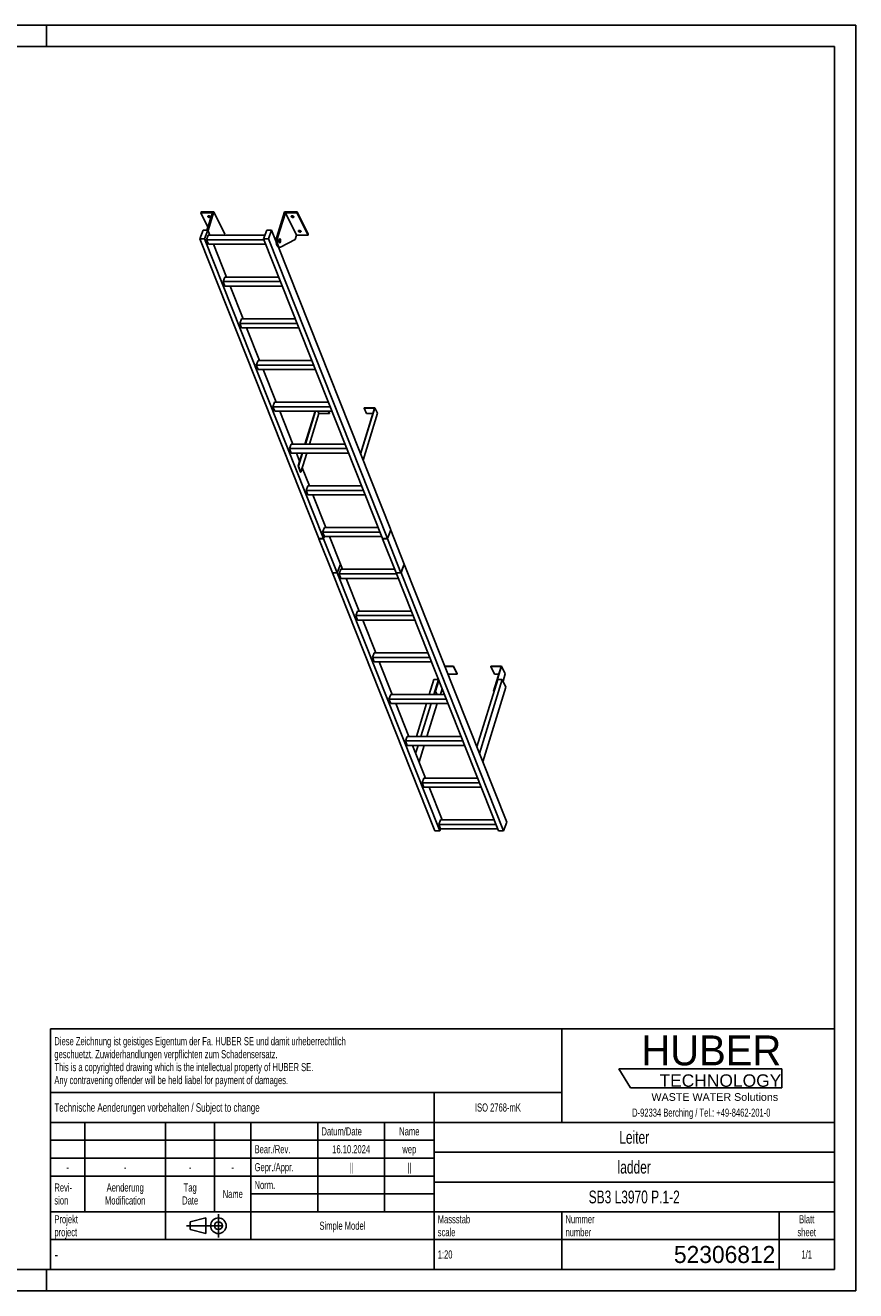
# Model space of a CAD drawing. Header units: millimetres. Extents: x 0 to 8400, y 0 to 5940.
# Tile 2 of 2: x 4501 to 8400, y 0 to 5940. Entities that reach past the tile are written whole.
import ezdxf

# ---------------------------------------------------------------- set-up
doc = ezdxf.new("R2010")
doc.units = ezdxf.units.MM
doc.header["$LTSCALE"] = 462
doc.linetypes.add('CENTER', pattern=[0.6, 0.375, -0.075, 0.075, -0.075])
doc.layers.get('0').update_dxf_attribs({"linetype": 'CONTINUOUS'})
doc.layers.add('005_AXIS', color=7, linetype='CONTINUOUS')
doc.layers.add('HUBER_Logo_BL1', color=7, linetype='CONTINUOUS')
doc.styles.get("Standard").update_dxf_attribs({"font": 'txt', "width": 0.7})
doc.styles.add('TEXTSTYLE_2', font='txt')
doc.styles.add('TEXTSTYLE_3', font='arial.ttf')
doc.styles.add('TEXTSTYLE_5', font='txt', dxfattribs={"width": 0.8})
doc.styles.add('TEXTSTYLE_6', font='txt')

# ---------------------------------------------------------------- blocks, each defined once
blk = doc.blocks.new('HUBER_LOGO_BL1', base_point=(7675, 1007.5))
at = {"layer": 'HUBER_Logo_BL1', "color": 5, "linetype": 'Continuous'}
for p, q in [((8052.9, 1042), (7287.9, 1042)), ((7287.9, 1042), (7341.9, 952)), ((8052.9, 1042), (8052.9, 952)), ((7341.9, 952), (8052.9, 952))]:
    blk.add_line(p, q, dxfattribs=at)
at = {"layer": 'HUBER_Logo_BL1', "color": 2, "linetype": 'Continuous', "attachment_point": 3, "line_spacing_factor": 0.78}
for s, insert, char_height, width, style in [('HUBER\\P\\fArial;\\H58.5;TECHNOLOGY ', (8050.7, 1198.2), 140.4, 775.343, 'TEXTSTYLE_2'), ('WASTE WATER Solutions', (8036, 927.2), 36, 594.067, 'TEXTSTYLE_3')]:
    blk.add_mtext(s, dxfattribs=dict(at, insert=insert, char_height=char_height, width=width, style=style))
at = {"layer": 'HUBER_Logo_BL1', "color": 2, "linetype": 'Continuous', "insert": (7675, 854.8), "char_height": 38, "width": 1621.786, "attachment_point": 2, "line_spacing_factor": 0.96}
blk.add_mtext('D-92334 Berching / Tel.: +49-8462-201-0', dxfattribs=at)
blk = doc.blocks.new('PROJEKTIONSMETHODE_1_BL2', base_point=(5360, 305))
at = {"color": 2, "linetype": 'CENTER'}
for p, q in [((5407.7, 360), (5407.7, 250)), ((5257.3, 305), (5462.7, 305))]:
    blk.add_line(p, q, dxfattribs=at)
at = {"color": 2, "linetype": 'Continuous'}
for p, q in [((5275.7, 323.3), (5349, 341.7)), ((5275.7, 286.7), (5275.7, 323.3)), ((5349, 268.3), (5349, 341.7)), ((5275.7, 286.7), (5349, 268.3))]:
    blk.add_line(p, q, dxfattribs=at)
for radius in [36.7, 18.3]:
    blk.add_circle((5407.7, 305), radius, dxfattribs=at)
blk = doc.blocks.new('*T15')
at = {"color": 3, "linetype": 'Continuous'}
for p, q in [((0, 0), (3680, 0)), ((0, 0), (0, -1130)), ((2400, 0), (2400, -440)), ((3680, 0), (3680, -1130)), ((0, -300), (2400, -300)), ((1800, -300), (1800, -1130)), ((0, -440), (3680, -440)), ((160, -440), (160, -860)), ((540, -440), (540, -990)), ((770, -440), (770, -860)), ((940, -440), (940, -990)), ((1254, -440), (1254, -860)), ((1568, -440), (1568, -860)), ((0, -524), (1800, -524)), ((1800, -580), (3680, -580)), ((0, -608), (1800, -608)), ((0, -692), (1800, -692)), ((1800, -720), (3680, -720)), ((940, -776), (1800, -776)), ((0, -860), (3680, -860)), ((2400, -860), (2400, -1130)), ((3420, -860), (3420, -1130)), ((0, -990), (3680, -990)), ((0, -1130), (3680, -1130))]:
    blk.add_line(p, q, dxfattribs=at)
at = {"color": 2, "linetype": 'Continuous', "line_spacing_factor": 0.96}
for s, insert, char_height, width, attachment_point in [('Diese Zeichnung ist geistiges Eigentum der Fa. HUBER SE und damit urheberrechtlich \\Pgeschuetzt. Zuwiderhandlungen verpflichten zum Schadensersatz.\\PThis is a copyrighted drawing which is the intellectual property of HUBER SE.\\PAny contravening offender will be held liabel for payment of damages.', (17.5, -39.8), 38, 4429.714, 1), ('Technische Aenderungen vorbehalten / Subject to change', (17.5, -350), 40, 3049.524, 1), ('ISO 2768-mK', (2100, -351), 38, 665.905, 2), ('Datum/Date', (1271.5, -463), 38, 584.476, 1), ('Name', (1684, -463), 38, 253.333, 2), ('Leiter', (2740, -480), 60, 480, 2), ('Bear./Rev.', (957.5, -547), 38, 544.667, 1), ('16.10.2024', (1411, -547), 38, 546.476, 2), ('wep', (1684, -547), 38, 199.048, 2), ('-', (80, -631), 38, 68.762, 2), ('-', (350, -631), 38, 68.762, 2), ('-', (655, -631), 38, 68.762, 2), ('-', (855, -631), 38, 68.762, 2), ('Gepr./Appr.', (957.5, -631), 38, 598.952, 1), ('||', (1411, -631), 38, 101.333, 2), ('||', (1684, -631), 38, 101.333, 2), ('ladder', (2740, -620), 60, 502.857, 2), ('Revi-\\Psion', (17.5, -726.6), 38, 276.857, 1), ('Aenderung\\PModification', (350, -726.6), 38, 606.19, 2), ('Tag\\PDate', (655, -726.6), 38, 235.238, 2), ('Name', (855, -757), 38, 253.333, 2), ('Norm. ', (957.5, -715), 38, 351.048, 1), ('SB3 L3970 P.1-2', (2740, -760), 60, 1342.857, 2), ('Projekt\\Pproject', (17.5, -875.6), 38, 367.333, 1), ('Massstab\\Pscale', (1817.5, -875.6), 38, 448.762, 1), ('Nummer\\Pnumber', (2417.5, -875.6), 38, 372.762, 1), ('Blatt\\Psheet', (3550, -875.6), 38, 275.048, 2), ('Simple Model', (1370, -906), 38, 656.857, 2), ('1:20', (1817.5, -1041), 38, 204.476, 1), ('1/1', (3550, -1041), 38, 159.238, 2)]:
    blk.add_mtext(s, dxfattribs=dict(at, insert=insert, char_height=char_height, width=width, attachment_point=attachment_point))
for s, insert, char_height, width, attachment_point, style in [('-', (17.5, -1035), 50, 36.667, 1, 'TEXTSTYLE_5'), ('52306812', (3402.5, -1020), 80, 1093.333, 3, 'TEXTSTYLE_6')]:
    blk.add_mtext(s, dxfattribs=dict(at, insert=insert, char_height=char_height, width=width, attachment_point=attachment_point, style=style))

msp = doc.modelspace()

# ---------------------------------------------------------------- linework, layer by layer
at = {"color": 7, "linetype": 'Continuous'}
for p, q in [((0, 5940), (8400, 5940)), ((8400, 0), (8400, 5940)), ((5379.535, 5060.483), (5325.192, 5060.483)), ((5379.535, 5060.483), (5354.074, 4978.092)), ((5359.043, 4976.289), (5386.514, 5065.183)), ((5681.543, 4946.901), (5718.095, 5065.183)), ((5722.169, 5060.483), (5687.07, 4946.901)), ((5774.027, 4954.809), (5722.169, 5060.483)), ((5776.512, 5060.483), (5722.169, 5060.483)), ((5319.761, 4937.39), (5335.3, 4978.092)), ((5878.677, 3530.22), (5319.761, 4937.39)), ((5342.787, 4937.39), (5319.761, 4937.39)), ((5335.3, 4978.092), (5358.327, 4978.092)), ((5358.327, 4978.092), (5342.787, 4937.39)), ((5901.704, 3530.22), (5342.787, 4937.39)), ((5352.029, 4933.028), (5360.208, 4954.45)), ((5620.838, 4933.028), (5352.029, 4933.028)), ((5360.371, 4912.026), (5352.029, 4933.028)), ((5625.619, 4954.45), (5360.208, 4954.45)), ((5438.371, 4959.509), (5436.807, 4954.45)), ((5619.106, 4937.39), (5634.645, 4978.092)), ((6178.022, 3530.22), (5619.106, 4937.39)), ((5642.132, 4937.39), (5619.106, 4937.39)), ((5634.645, 4978.092), (5657.672, 4978.092)), ((5657.672, 4978.092), (5642.132, 4937.39)), ((6201.049, 3530.22), (5642.132, 4937.39)), ((5679.132, 4924.061), (5657.672, 4978.092)), ((5767.826, 4934.743), (5698.531, 4898.845)), ((5774.027, 4954.809), (5767.826, 4934.743)), ((5774.027, 4954.809), (5828.369, 4954.809)), ((5360.371, 4912.026), (5629.18, 4912.026)), ((5386.866, 4912.026), (5384.96, 4911.038)), ((6216.588, 3570.922), (5689.297, 4898.47)), ((5690.695, 4898.252), (5696.221, 4898.252)), ((5429.888, 4737.005), (5438.067, 4758.427)), ((5690.189, 4758.427), (5438.067, 4758.427)), ((5698.697, 4737.005), (5429.888, 4737.005)), ((5438.23, 4716.002), (5429.888, 4737.005)), ((5438.23, 4716.002), (5707.039, 4716.002)), ((5507.747, 4540.981), (5515.926, 4562.403)), ((5776.556, 4540.981), (5507.747, 4540.981)), ((5516.089, 4519.979), (5507.747, 4540.981)), ((5768.048, 4562.403), (5515.926, 4562.403)), ((5516.089, 4519.979), (5784.898, 4519.979)), ((5593.785, 4366.379), (5585.606, 4344.957)), ((5854.415, 4344.957), (5585.606, 4344.957)), ((5593.948, 4323.955), (5585.606, 4344.957)), ((5845.907, 4366.379), (5593.785, 4366.379)), ((5593.948, 4323.955), (5862.757, 4323.955)), ((5671.644, 4170.355), (5663.465, 4148.934)), ((5923.766, 4170.355), (5671.644, 4170.355)), ((5671.807, 4127.931), (5663.465, 4148.934)), ((5932.274, 4148.934), (5663.465, 4148.934)), ((5671.807, 4127.931), (5940.616, 4127.931)), ((5863.316, 4127.931), (5815.85, 3974.332)), ((5835.736, 3974.332), (5879.905, 4117.265)), ((5879.905, 4117.265), (5874.671, 4127.931)), ((5928.722, 4117.265), (5879.905, 4117.265)), ((5923.487, 4127.931), (5928.722, 4117.265)), ((5924.74, 4127.931), (5929.206, 4118.831)), ((5929.206, 4118.831), (5928.722, 4117.265)), ((6140.338, 4142.129), (6074.426, 3928.84)), ((6092.006, 4143.696), (6091.521, 4142.129)), ((6103.723, 4117.265), (6091.521, 4142.129)), ((6091.521, 4142.129), (6140.338, 4142.129)), ((6092.006, 4143.696), (6142.664, 4143.696)), ((6132.654, 4117.265), (6103.723, 4117.265)), ((5749.503, 3974.332), (5741.324, 3952.91)), ((6010.133, 3952.91), (5741.324, 3952.91)), ((5749.666, 3931.907), (5741.324, 3952.91)), ((6001.625, 3974.332), (5749.503, 3974.332)), ((5749.666, 3931.907), (6018.475, 3931.907)), ((5802.74, 3931.907), (5783.973, 3871.178)), ((5795.157, 3843.02), (5822.626, 3931.907)), ((5834.871, 3778.308), (5801.288, 3862.86)), ((5827.362, 3778.308), (5819.183, 3756.886)), ((6087.992, 3756.886), (5819.183, 3756.886)), ((5827.525, 3735.884), (5819.183, 3756.886)), ((6079.484, 3778.308), (5827.362, 3778.308)), ((5827.525, 3735.884), (6096.334, 3735.884)), ((5912.73, 3582.284), (5851.722, 3735.884)), ((5905.221, 3582.284), (5897.042, 3560.862)), ((6157.343, 3582.284), (5905.221, 3582.284)), ((6201.049, 3530.22), (6216.569, 3570.87)), ((6201.096, 3530.202), (6216.616, 3570.852)), ((6216.616, 3570.852), (6216.562, 3570.852)), ((6216.569, 3570.87), (6216.588, 3570.922)), ((6280.516, 3409.972), (6216.616, 3570.852)), ((5878.677, 3530.22), (5901.704, 3530.22)), ((5878.705, 3530.15), (5878.725, 3530.202)), ((5942.605, 3369.271), (5878.705, 3530.15)), ((5878.705, 3530.15), (5901.732, 3530.15)), ((5878.725, 3530.202), (5878.732, 3530.22)), ((6165.851, 3560.862), (5897.042, 3560.862)), ((5905.384, 3539.86), (5897.042, 3560.862)), ((5901.704, 3530.22), (5905.384, 3539.86)), ((5901.732, 3530.15), (5901.752, 3530.202)), ((5965.632, 3369.271), (5901.732, 3530.15)), ((5901.752, 3530.202), (5905.432, 3539.842)), ((5905.384, 3539.86), (6174.193, 3539.86)), ((5905.432, 3539.842), (5905.439, 3539.86)), ((5981.171, 3409.972), (5929.581, 3539.86)), ((6178.022, 3530.22), (6201.049, 3530.22)), ((6178.07, 3530.202), (6178.05, 3530.15)), ((6241.95, 3369.271), (6178.05, 3530.15)), ((6178.05, 3530.15), (6201.077, 3530.15)), ((6178.077, 3530.22), (6178.07, 3530.202)), ((6201.077, 3530.15), (6201.096, 3530.202)), ((6264.977, 3369.271), (6201.077, 3530.15)), ((5965.632, 3369.271), (5981.152, 3409.92)), ((5965.679, 3369.253), (5981.199, 3409.902)), ((5983.08, 3386.261), (5974.901, 3364.839)), ((5981.199, 3409.902), (5981.145, 3409.902)), ((5981.152, 3409.92), (5981.171, 3409.972)), ((5990.589, 3386.261), (5981.199, 3409.902)), ((6235.202, 3386.261), (5983.08, 3386.261)), ((6264.977, 3369.271), (6280.496, 3409.92)), ((6265.024, 3369.253), (6280.544, 3409.902)), ((6280.544, 3409.902), (6280.49, 3409.902)), ((6280.496, 3409.92), (6280.516, 3409.972)), ((6761.602, 2198.756), (6280.544, 3409.902)), ((5942.605, 3369.271), (5965.632, 3369.271)), ((5942.633, 3369.201), (5942.653, 3369.253)), ((6423.691, 2158.054), (5942.633, 3369.201)), ((5942.633, 3369.201), (5965.66, 3369.201)), ((5942.653, 3369.253), (5942.66, 3369.271)), ((5965.66, 3369.201), (5965.679, 3369.253)), ((6446.717, 2158.054), (5965.66, 3369.201)), ((5983.243, 3343.836), (5974.901, 3364.839)), ((6243.71, 3364.839), (5974.901, 3364.839)), ((5983.243, 3343.836), (6252.052, 3343.836)), ((6068.449, 3190.237), (6007.44, 3343.836)), ((6241.95, 3369.271), (6264.977, 3369.271)), ((6241.998, 3369.253), (6241.978, 3369.201)), ((6723.036, 2158.054), (6241.978, 3369.201)), ((6241.978, 3369.201), (6265.004, 3369.201)), ((6242.005, 3369.271), (6241.998, 3369.253)), ((6265.004, 3369.201), (6265.024, 3369.253)), ((6746.062, 2158.054), (6265.004, 3369.201)), ((6060.939, 3190.237), (6052.76, 3168.815)), ((6061.102, 3147.813), (6052.76, 3168.815)), ((6321.569, 3168.815), (6052.76, 3168.815)), ((6313.061, 3190.237), (6060.939, 3190.237)), ((6061.102, 3147.813), (6329.911, 3147.813)), ((6146.308, 2994.213), (6085.299, 3147.813)), ((6138.798, 2994.213), (6130.619, 2972.791)), ((6138.962, 2951.789), (6130.619, 2972.791)), ((6399.428, 2972.791), (6130.619, 2972.791)), ((6390.92, 2994.213), (6138.798, 2994.213)), ((6138.962, 2951.789), (6407.771, 2951.789)), ((6224.167, 2798.189), (6163.158, 2951.789)), ((6511.805, 2931.618), (6470.515, 2931.618)), ((6471.137, 2930.052), (6511.321, 2930.052)), ((6511.321, 2930.052), (6511.805, 2931.618)), ((6511.321, 2930.052), (6528.708, 2894.62)), ((6511.805, 2931.618), (6529.193, 2896.187)), ((6686.807, 2931.618), (6686.323, 2930.052)), ((6686.323, 2930.052), (6703.71, 2894.62)), ((6686.323, 2930.052), (6735.139, 2930.052)), ((6737.465, 2931.618), (6686.807, 2931.618)), ((6735.139, 2930.052), (6699.313, 2814.119)), ((6701.155, 2814.119), (6737.465, 2931.618)), ((6737.465, 2931.618), (6754.852, 2896.187)), ((6441.296, 2867.382), (6424.837, 2814.119)), ((6426.679, 2814.119), (6442.332, 2864.774)), ((6485.21, 2894.62), (6528.708, 2894.62)), ((6528.708, 2894.62), (6529.193, 2896.187)), ((6719.021, 2868.952), (6621.172, 2552.312)), ((6740.205, 2868.952), (6633.086, 2522.315)), ((6703.71, 2894.62), (6724.19, 2894.62)), ((6740.205, 2868.952), (6719.021, 2868.952)), ((6757.593, 2833.52), (6740.205, 2868.952)), ((6744.029, 2861.161), (6754.852, 2896.187)), ((6216.657, 2798.189), (6208.479, 2776.768)), ((6468.779, 2798.189), (6216.657, 2798.189)), ((6424.837, 2814.119), (6432.654, 2798.189)), ((6424.837, 2814.119), (6426.679, 2814.119)), ((6426.679, 2814.119), (6434.496, 2798.189)), ((6450.093, 2798.189), (6458.269, 2824.649)), ((6649.024, 2482.191), (6757.593, 2833.52)), ((6699.313, 2814.119), (6701.009, 2810.664)), ((6699.313, 2814.119), (6701.155, 2814.119)), ((6701.155, 2814.119), (6701.72, 2812.968)), ((6216.821, 2755.765), (6208.479, 2776.768)), ((6477.288, 2776.768), (6208.479, 2776.768)), ((6216.821, 2755.765), (6485.63, 2755.765)), ((6302.026, 2602.166), (6241.017, 2755.765)), ((6294.516, 2602.166), (6286.338, 2580.744)), ((6294.68, 2559.741), (6286.338, 2580.744)), ((6555.147, 2580.744), (6286.338, 2580.744)), ((6546.638, 2602.166), (6294.516, 2602.166)), ((6294.68, 2559.741), (6563.489, 2559.741)), ((6379.885, 2406.142), (6318.876, 2559.741)), ((6372.375, 2406.142), (6364.197, 2384.72)), ((6633.006, 2384.72), (6364.197, 2384.72)), ((6372.539, 2363.718), (6364.197, 2384.72)), ((6624.497, 2406.142), (6372.375, 2406.142)), ((6372.539, 2363.718), (6641.348, 2363.718)), ((6457.744, 2210.118), (6396.735, 2363.718)), ((6450.234, 2210.118), (6442.056, 2188.697)), ((6702.356, 2210.118), (6450.234, 2210.118)), ((6761.602, 2198.756), (6746.062, 2158.054)), ((6446.717, 2158.054), (6423.691, 2158.054)), ((6450.398, 2167.694), (6442.056, 2188.697)), ((6710.865, 2188.697), (6442.056, 2188.697)), ((6450.398, 2167.694), (6446.717, 2158.054)), ((6450.398, 2167.694), (6719.207, 2167.694)), ((6746.062, 2158.054), (6723.036, 2158.054)), ((0, 0), (8400, 0))]:
    msp.add_line(p, q, dxfattribs=at)
at = {"color": 3, "linetype": 'Continuous'}
for p, q in [((8400, 5940), (0, 5940)), ((4600, 5940), (4600, 5840)), ((8400, 5940), (8400, 0)), ((4600, 0), (4600, 100)), ((8400, 0), (0, 0))]:
    msp.add_line(p, q, dxfattribs=at)
at = {"color": 5, "linetype": 'Continuous'}
for p, q in [((8300, 5840), (100, 5840)), ((8300, 100), (8300, 5840)), ((100, 100), (8300, 100))]:
    msp.add_line(p, q, dxfattribs=at)
at = {"color": 9, "linetype": 'Continuous'}
msp.add_line((5681.543, 4946.901), (5687.07, 4946.901), dxfattribs=at)
at = {"color": 7, "linetype": 'Continuous'}
for points, knots in [([(5681.543, 4946.901), (5680.814, 4944.54), (5679.699, 4939.45), (5678.932, 4931.492), (5679.024, 4923.284), (5679.968, 4915.455), (5681.455, 4909.483), (5683.068, 4905.4), (5684.371, 4902.912), (5685.8, 4900.905), (5687.337, 4899.414), (5688.974, 4898.474), (5690.142, 4898.252), (5690.695, 4898.252)], [0, 0, 0, 0, 0.13939916, 0.29280569, 0.45031518, 0.6015399, 0.73684016, 0.79611185, 0.84888332, 0.89492093, 0.93453062, 0.96882596, 1, 1, 1, 1]), ([(5687.07, 4946.901), (5686.34, 4944.54), (5685.225, 4939.45), (5684.459, 4931.492), (5684.55, 4923.284), (5685.494, 4915.455), (5686.981, 4909.483), (5688.594, 4905.4), (5689.898, 4902.912), (5691.326, 4900.905), (5692.864, 4899.414), (5694.5, 4898.474), (5695.669, 4898.252), (5696.221, 4898.252)], [0, 0, 0, 0, 0.13939916, 0.29280569, 0.45031518, 0.6015399, 0.73684016, 0.79611185, 0.84888332, 0.89492093, 0.93453062, 0.96882596, 1, 1, 1, 1]), ([(5696.221, 4898.252), (5696.415, 4898.252), (5697.215, 4898.303), (5697.994, 4898.566), (5698.531, 4898.845)], [0, 0, 0, 0, 0.24280272, 1, 1, 1, 1])]:
    msp.add_open_spline(points, degree=3, knots=knots, dxfattribs=at)
at = {"layer": '005_AXIS', "color": 7, "linetype": 'Continuous'}
for p, q in [((5326.645, 5065.183), (5325.192, 5060.483)), ((5325.192, 5060.483), (5358.537, 4992.534)), ((5386.514, 5065.183), (5326.645, 5065.183)), ((5438.371, 4959.509), (5386.514, 5065.183)), ((5777.964, 5065.183), (5718.095, 5065.183)), ((5777.964, 5065.183), (5776.512, 5060.483)), ((5828.369, 4954.809), (5776.512, 5060.483)), ((5829.822, 4959.509), (5777.964, 5065.183)), ((5367.717, 4954.45), (5358.327, 4978.092)), ((5679.389, 4935.752), (5674.489, 4935.752)), ((5696.221, 4935.752), (5694.116, 4935.752)), ((5829.822, 4959.509), (5828.369, 4954.809)), ((5445.576, 4758.427), (5384.568, 4912.026)), ((5696.221, 4920.752), (5694.119, 4920.752)), ((5523.435, 4562.403), (5462.427, 4716.002)), ((5601.294, 4366.379), (5540.286, 4519.979)), ((5679.153, 4170.355), (5618.145, 4323.955)), ((5757.012, 3974.332), (5696.004, 4127.931)), ((5861.474, 4127.931), (5814.008, 3974.332)), ((6142.664, 4143.696), (6075.462, 3926.231)), ((6086.646, 3898.073), (6154.866, 4118.831)), ((6154.866, 4118.831), (6142.664, 4143.696)), ((5789.068, 3893.626), (5773.863, 3931.907)), ((5800.898, 3931.907), (5789.068, 3893.626)), ((5789.068, 3893.626), (5782.131, 3871.178)), ((5782.131, 3871.178), (5783.973, 3871.178)), ((5782.131, 3871.178), (5793.315, 3843.02)), ((5783.973, 3871.178), (5795.157, 3843.02)), ((5793.315, 3843.02), (5795.157, 3843.02)), ((6419.676, 2868.952), (6397.809, 2798.189)), ((6440.778, 2868.686), (6418.993, 2798.189)), ((6419.676, 2868.952), (6440.673, 2868.952)), ((6384.699, 2755.765), (6337.233, 2602.166)), ((6405.883, 2755.765), (6358.417, 2602.166)), ((6386.754, 2602.166), (6434.22, 2755.765)), ((6324.123, 2559.741), (6321.827, 2552.312)), ((6345.307, 2559.741), (6333.742, 2522.315)), ((6349.679, 2482.191), (6373.644, 2559.741))]:
    msp.add_line(p, q, dxfattribs=at)
for points, knots in [([(5358.291, 5041.835), (5358.139, 5042.144), (5357.926, 5042.78), (5357.976, 5043.457), (5358.068, 5043.754)], [0, 0, 0, 0, 0.52598929, 1, 1, 1, 1]), ([(5358.068, 5043.754), (5358.192, 5044.155), (5358.748, 5044.947), (5360.125, 5045.647), (5361.881, 5045.938), (5363.871, 5045.812), (5365.9, 5045.284), (5367.766, 5044.408), (5369.281, 5043.273), (5370.025, 5042.323), (5370.265, 5041.835)], [0, 0, 0, 0, 0.08792801, 0.1915084, 0.31584215, 0.45699794, 0.60613596, 0.75253436, 0.88609215, 1, 1, 1, 1]), ([(5370.488, 5039.916), (5370.364, 5039.515), (5369.808, 5038.722), (5368.431, 5038.023), (5366.675, 5037.731), (5364.685, 5037.858), (5362.656, 5038.385), (5360.79, 5039.262), (5359.275, 5040.397), (5358.531, 5041.347), (5358.291, 5041.835)], [0, 0, 0, 0, 0.08792801, 0.1915084, 0.31584215, 0.45699794, 0.60613596, 0.75253436, 0.88609215, 1, 1, 1, 1]), ([(5369.66, 5042.743), (5368.894, 5042.526), (5367.17, 5042.399), (5364.601, 5042.88), (5362.209, 5043.932), (5360.857, 5045.01), (5360.347, 5045.621)], [0, 0, 0, 0, 0.23498903, 0.49999164, 0.7649988, 1, 1, 1, 1]), ([(5370.265, 5041.835), (5370.417, 5041.525), (5370.63, 5040.889), (5370.58, 5040.213), (5370.488, 5039.916)], [0, 0, 0, 0, 0.52598929, 1, 1, 1, 1]), ([(5749.742, 5041.835), (5749.59, 5042.144), (5749.377, 5042.78), (5749.427, 5043.457), (5749.519, 5043.754)], [0, 0, 0, 0, 0.52598929, 1, 1, 1, 1]), ([(5749.519, 5043.754), (5749.642, 5044.155), (5750.199, 5044.947), (5751.576, 5045.647), (5753.332, 5045.938), (5755.322, 5045.812), (5757.351, 5045.284), (5759.217, 5044.408), (5760.732, 5043.273), (5761.476, 5042.323), (5761.716, 5041.835)], [0, 0, 0, 0, 0.08792801, 0.1915084, 0.31584215, 0.45699794, 0.60613596, 0.75253436, 0.88609215, 1, 1, 1, 1]), ([(5761.939, 5039.916), (5761.815, 5039.515), (5761.259, 5038.722), (5759.882, 5038.023), (5758.125, 5037.731), (5756.136, 5037.858), (5754.107, 5038.385), (5752.241, 5039.262), (5750.726, 5040.397), (5749.981, 5041.347), (5749.742, 5041.835)], [0, 0, 0, 0, 0.08792801, 0.1915084, 0.31584215, 0.45699794, 0.60613596, 0.75253436, 0.88609215, 1, 1, 1, 1]), ([(5761.111, 5042.743), (5760.345, 5042.526), (5758.621, 5042.399), (5756.052, 5042.88), (5753.66, 5043.932), (5752.308, 5045.01), (5751.798, 5045.621)], [0, 0, 0, 0, 0.23498903, 0.49999164, 0.7649988, 1, 1, 1, 1]), ([(5761.716, 5041.835), (5761.868, 5041.525), (5762.081, 5040.889), (5762.031, 5040.213), (5761.939, 5039.916)], [0, 0, 0, 0, 0.52598929, 1, 1, 1, 1]), ([(5696.221, 4937.502), (5696.033, 4937.502), (5695.631, 4937.417), (5695.078, 4937.063), (5694.565, 4936.507), (5693.894, 4935.444), (5693.24, 4933.686), (5692.752, 4931.225), (5692.565, 4928.492), (5692.698, 4925.737), (5693.136, 4923.213), (5693.656, 4921.671), (5693.982, 4921.007)], [0, 0, 0, 0, 0.03139335, 0.06653601, 0.10789212, 0.15653911, 0.27536242, 0.41788483, 0.57383791, 0.73088448, 0.87653102, 1, 1, 1, 1]), ([(5696.221, 4935.752), (5696.068, 4935.752), (5695.742, 4935.683), (5695.294, 4935.396), (5694.878, 4934.946), (5694.334, 4934.083), (5693.804, 4932.658), (5693.409, 4930.662), (5693.257, 4928.447), (5693.364, 4926.213), (5693.72, 4924.167), (5694.141, 4922.916), (5694.406, 4922.377)], [0, 0, 0, 0, 0.03139335, 0.06653605, 0.10789216, 0.1565391, 0.27536243, 0.41788486, 0.57383792, 0.73088446, 0.87653101, 1, 1, 1, 1]), ([(5698.46, 4935.498), (5698.314, 4935.796), (5698.011, 4936.329), (5697.464, 4936.98), (5696.868, 4937.399), (5696.426, 4937.502), (5696.221, 4937.502)], [0, 0, 0, 0, 0.31594817, 0.58208431, 0.8045575, 1, 1, 1, 1]), ([(5698.037, 4934.127), (5697.918, 4934.369), (5697.672, 4934.801), (5697.229, 4935.329), (5696.745, 4935.669), (5696.387, 4935.752), (5696.221, 4935.752)], [0, 0, 0, 0, 0.31594886, 0.58208429, 0.80455743, 1, 1, 1, 1]), ([(5696.221, 4919.002), (5696.409, 4919.002), (5696.811, 4919.088), (5697.364, 4919.442), (5697.878, 4919.997), (5698.548, 4921.061), (5699.202, 4922.819), (5699.69, 4925.28), (5699.877, 4928.013), (5699.744, 4930.767), (5699.306, 4933.291), (5698.786, 4934.833), (5698.46, 4935.498)], [0, 0, 0, 0, 0.03139335, 0.06653601, 0.10789212, 0.15653911, 0.27536242, 0.41788483, 0.57383791, 0.73088448, 0.87653102, 1, 1, 1, 1]), ([(5696.221, 4920.752), (5696.374, 4920.752), (5696.7, 4920.821), (5697.148, 4921.109), (5697.564, 4921.559), (5698.108, 4922.421), (5698.638, 4923.847), (5699.034, 4925.842), (5699.185, 4928.058), (5699.078, 4930.292), (5698.722, 4932.338), (5698.301, 4933.588), (5698.037, 4934.127)], [0, 0, 0, 0, 0.03139335, 0.06653605, 0.10789216, 0.1565391, 0.27536243, 0.41788486, 0.57383792, 0.73088446, 0.87653101, 1, 1, 1, 1]), ([(5783.297, 4973.458), (5783.145, 4973.767), (5782.932, 4974.403), (5782.981, 4975.08), (5783.073, 4975.377)], [0, 0, 0, 0, 0.52598929, 1, 1, 1, 1]), ([(5783.073, 4975.377), (5783.197, 4975.778), (5783.754, 4976.57), (5785.131, 4977.269), (5786.887, 4977.561), (5788.876, 4977.434), (5790.905, 4976.907), (5792.771, 4976.031), (5794.287, 4974.896), (5795.031, 4973.946), (5795.27, 4973.458)], [0, 0, 0, 0, 0.08792801, 0.1915084, 0.31584215, 0.45699794, 0.60613596, 0.75253436, 0.88609215, 1, 1, 1, 1]), ([(5795.494, 4971.539), (5795.37, 4971.137), (5794.813, 4970.345), (5793.436, 4969.646), (5791.68, 4969.354), (5789.691, 4969.481), (5787.662, 4970.008), (5785.796, 4970.885), (5784.28, 4972.02), (5783.536, 4972.969), (5783.297, 4973.458)], [0, 0, 0, 0, 0.08792801, 0.1915084, 0.31584215, 0.45699794, 0.60613596, 0.75253436, 0.88609215, 1, 1, 1, 1]), ([(5794.666, 4974.366), (5793.899, 4974.149), (5792.175, 4974.022), (5789.607, 4974.503), (5787.215, 4975.555), (5785.863, 4976.632), (5785.353, 4977.244)], [0, 0, 0, 0, 0.23498903, 0.49999164, 0.7649988, 1, 1, 1, 1]), ([(5795.27, 4973.458), (5795.422, 4973.148), (5795.635, 4972.512), (5795.585, 4971.836), (5795.494, 4971.539)], [0, 0, 0, 0, 0.52598929, 1, 1, 1, 1]), ([(5693.982, 4921.007), (5694.128, 4920.709), (5694.431, 4920.176), (5694.978, 4919.525), (5695.574, 4919.105), (5696.016, 4919.002), (5696.221, 4919.002)], [0, 0, 0, 0, 0.31594817, 0.58208431, 0.8045575, 1, 1, 1, 1]), ([(5694.406, 4922.377), (5694.524, 4922.136), (5694.77, 4921.704), (5695.213, 4921.176), (5695.697, 4920.836), (5696.055, 4920.752), (5696.221, 4920.752)], [0, 0, 0, 0, 0.31594886, 0.58208429, 0.80455743, 1, 1, 1, 1])]:
    msp.add_open_spline(points, degree=3, knots=knots, dxfattribs=at)

# ---------------------------------------------------------------- block references
msp.add_blockref('*T15', (4620, 1230))
at = {"color": 2, "linetype": 'Continuous'}
msp.add_blockref('PROJEKTIONSMETHODE_1_BL2', (5360, 305), dxfattribs=at)
at = {"layer": 'HUBER_Logo_BL1'}
msp.add_blockref('HUBER_LOGO_BL1', (7674.994, 1007.484), dxfattribs=at)

doc.saveas('drawing.dxf')
